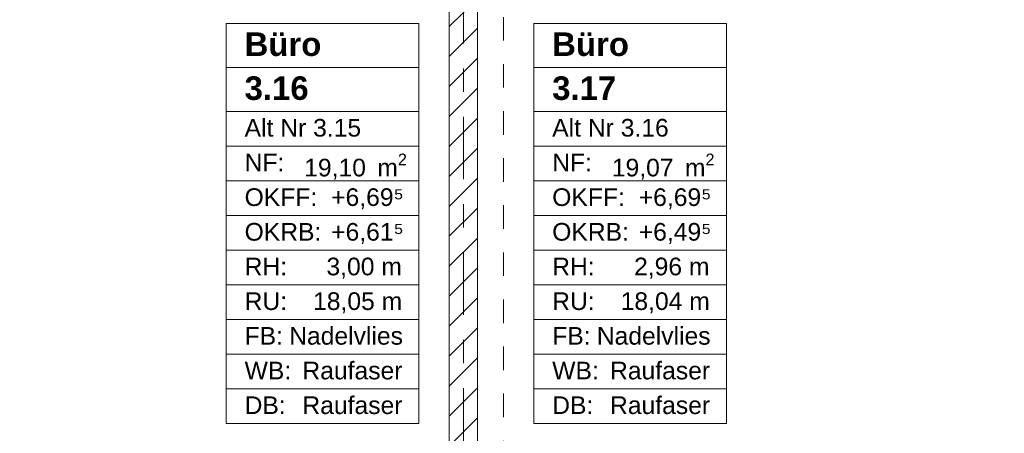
# Model space of a CAD drawing. Header units: metres. Extents: x -4 to 99, y -11 to 17.
# Tile 178 of 256: x 16.65 to 20.83, y 2.74 to 4.5. Entities that reach past the tile are written whole.
import ezdxf

# ---------------------------------------------------------------- set-up
doc = ezdxf.new("R2010")
doc.units = ezdxf.units.M
doc.header["$MEASUREMENT"] = 0
for name, pattern in [('Strichlinie doppelt', [0.546806, 0.264583, -0.105833, 0.070556, -0.105833]), ('Untersicht', [0.1, 0.075, -0.025]), ('Wipeout_Contour', [1, 0, -1])]:
    doc.linetypes.add(name, pattern=pattern)
for name, color, linetype in [('152 - Bemaßung_ Beschriftung.Ausbau', 7, 'Continuous'), ('401 - Zone.Raum_ Raumbegrenzung_ Whg.', 7, 'Continuous'), ('451 - Universal.Achsen Raster', 7, 'Continuous'), ('605 - Struktur.Wand Innen', 7, 'Continuous'), ('650 - Abdeckung.Fußboden Aufbau', 7, 'Continuous'), ('Neubau_401 - Zone.Raum_ Raumbegrenzung_ Whg.', 7, 'Continuous'), ('Neubau_653 - Abdeckung.TB Verkofferung', 7, 'Continuous')]:
    doc.layers.add(name, color=color, linetype=linetype)
doc.styles.add('ERSTELLTER_STIL_1', font='txt')
doc.styles.add('ERSTELLTER_STIL_2', font='txt')
doc.dimstyles.new('ERSTELLTER_STIL__2', dxfattribs={"dimtxt": 0.1, "dimasz": 0.0532, "dimexe": 0.18, "dimexo": 0.0625, "dimgap": 0, "dimtad": 1, "dimtih": 1, "dimtoh": 1, "dimzin": 0, "dimdsep": 46, "dimtxsty": 'ERSTELLTER_STIL_2', "dimblk": 'ARROWHEAD_2', "dimblk1": 'ARROWHEAD_2', "dimblk2": 'ARROWHEAD_2', "dimcen": 0.09, "dimse1": 1, "dimse2": 1, "dimclrd": 7, "dimclre": 7, "dimclrt": 7, "dimazin": 0, "dimtfac": 1, "dimtdec": 4, "dimtmove": 0, "dimatfit": 3, "dimfxl": 1, "dimtolj": 1, "dimtzin": 0, "dimarcsym": 0})

# ---------------------------------------------------------------- blocks, each defined once
blk = doc.blocks.new('*D429')
at = {"layer": '152 - Bemaßung_ Beschriftung.Ausbau', "color": 7, "linetype": 'Continuous', "lineweight": 5}
for p, q in [((11.4, -4.6125), (11.4, -4.5075)), ((18.47, -4.6125), (18.47, -4.5075)), ((11.4202, -4.525), (11.3798, -4.595)), ((18.4902, -4.525), (18.4498, -4.595)), ((11.27, -4.56), (11.4, -4.56)), ((11.4, -4.56), (18.47, -4.56))]:
    blk.add_line(p, q, dxfattribs=at)
at = {"layer": '152 - Bemaßung_ Beschriftung.Ausbau', "color": 7, "lineweight": 5, "char_height": 0.1, "attachment_point": 7, "style": 'ERSTELLTER_STIL_2'}
for s, insert in [('\\A1;{\\pql;\\fArial|b0|i0|c0|p38;7,07}', (14.7261, -4.54)), ('\\A1;{\\pql;\\fArial|b0|i0|c0|p38;12}', (18.298, -4.54))]:
    blk.add_mtext(s, dxfattribs=dict(at, insert=insert))
blk = doc.blocks.new('ARROWHEAD_2')
at = {"color": 0, "linetype": 'Continuous', "lineweight": 0}
for p, q in [((0, 0), (-1, 0)), ((-0.378, -0.655), (0.378, 0.655))]:
    blk.add_line(p, q, dxfattribs=at)
blk = doc.blocks.new('*D430')
at = {"layer": '152 - Bemaßung_ Beschriftung.Ausbau', "color": 7, "linetype": 'Continuous', "lineweight": 5}
for p, q in [((18.47, -4.6125), (18.47, -4.5075)), ((18.4902, -4.525), (18.4498, -4.595)), ((18.6102, -4.525), (18.5698, -4.595)), ((18.47, -4.56), (18.59, -4.56))]:
    blk.add_line(p, q, dxfattribs=at)
blk = doc.blocks.new('*D431')
at = {"layer": '152 - Bemaßung_ Beschriftung.Ausbau', "color": 7, "linetype": 'Continuous', "lineweight": 5}
for p, q in [((18.59, -4.6125), (18.59, -4.5075)), ((22.06, -4.6125), (22.06, -4.5075)), ((18.6102, -4.525), (18.5698, -4.595)), ((22.0802, -4.525), (22.0398, -4.595)), ((18.47, -4.56), (18.59, -4.56)), ((18.59, -4.56), (22.06, -4.56))]:
    blk.add_line(p, q, dxfattribs=at)
at = {"layer": '152 - Bemaßung_ Beschriftung.Ausbau', "color": 7, "lineweight": 5, "char_height": 0.1, "attachment_point": 7, "style": 'ERSTELLTER_STIL_2'}
for s, insert in [('\\A1;{\\pql;\\fArial|b0|i0|c0|p38;3,47}', (20.1161, -4.54)), ('\\A1;{\\pql;\\fArial|b0|i0|c0|p38;13}', (21.888, -4.54))]:
    blk.add_mtext(s, dxfattribs=dict(at, insert=insert))

msp = doc.modelspace()

# ---------------------------------------------------------------- linework, layer by layer
at = {"layer": '401 - Zone.Raum_ Raumbegrenzung_ Whg.', "color": 7, "linetype": 'Continuous', "lineweight": 9}
for p, q in [((19.6473, 4.4821), (18.8285, 4.4821)), ((18.8285, 4.4821), (18.8285, 2.783)), ((18.8285, 4.4821), (19.6473, 4.4821)), ((18.8285, 4.2955), (18.8285, 4.4821)), ((19.6473, 2.783), (19.6473, 4.4821)), ((19.6473, 4.4821), (19.6473, 4.2955)), ((19.6473, 4.2955), (18.8285, 4.2955)), ((18.8285, 4.2955), (19.6473, 4.2955)), ((18.8285, 4.1089), (18.8285, 4.2955)), ((19.6473, 4.2955), (19.6473, 4.1089)), ((19.6473, 4.1089), (18.8285, 4.1089)), ((18.8285, 4.1089), (19.6473, 4.1089)), ((18.8285, 3.9615), (18.8285, 4.1089)), ((19.6473, 4.1089), (19.6473, 3.9615)), ((19.6473, 3.9615), (18.8285, 3.9615)), ((18.8285, 3.9615), (19.6473, 3.9615)), ((18.8285, 3.8142), (18.8285, 3.9615)), ((19.6473, 3.9615), (19.6473, 3.8142)), ((19.6473, 3.8142), (18.8285, 3.8142)), ((18.8285, 3.8142), (19.6473, 3.8142)), ((18.8285, 3.6669), (18.8285, 3.8142)), ((19.6473, 3.8142), (19.6473, 3.6669)), ((19.6473, 3.6669), (18.8285, 3.6669)), ((18.8285, 3.6669), (19.6473, 3.6669)), ((18.8285, 3.5196), (18.8285, 3.6669)), ((19.6473, 3.6669), (19.6473, 3.5196)), ((19.6473, 3.5196), (18.8285, 3.5196)), ((18.8285, 3.5196), (19.6473, 3.5196)), ((18.8285, 3.3723), (18.8285, 3.5196)), ((19.6473, 3.5196), (19.6473, 3.3723)), ((19.6473, 3.3723), (18.8285, 3.3723)), ((18.8285, 3.3723), (19.6473, 3.3723)), ((18.8285, 3.2249), (18.8285, 3.3723)), ((19.6473, 3.3723), (19.6473, 3.2249)), ((19.6473, 3.2249), (18.8285, 3.2249)), ((18.8285, 3.2249), (19.6473, 3.2249)), ((18.8285, 3.0776), (18.8285, 3.2249)), ((19.6473, 3.2249), (19.6473, 3.0776)), ((19.6473, 3.0776), (18.8285, 3.0776)), ((18.8285, 3.0776), (19.6473, 3.0776)), ((18.8285, 2.9303), (18.8285, 3.0776)), ((19.6473, 3.0776), (19.6473, 2.9303)), ((19.6473, 2.9303), (18.8285, 2.9303)), ((18.8285, 2.9303), (19.6473, 2.9303)), ((18.8285, 2.783), (18.8285, 2.9303)), ((19.6473, 2.9303), (19.6473, 2.783)), ((18.8285, 2.783), (19.6473, 2.783)), ((19.6473, 2.783), (18.8285, 2.783))]:
    msp.add_line(p, q, dxfattribs=at)
at = {"layer": '650 - Abdeckung.Fußboden Aufbau', "color": 7, "linetype": 'Continuous', "lineweight": 13, "flags": 128}
for points in [[(14.995, 5.805), (14.995, 0.71), (15.09, 0.71), (15.09, 0.255), (18.37, 0.255), (18.37, 0.71), (18.47, 0.71), (18.47, 5.19), (18.37, 5.19), (18.37, 5.805), (17.86, 5.805)], [(18.69, 5.805), (18.69, 5.19), (18.59, 5.19), (18.59, 0.71)]]:
    msp.add_lwpolyline(points, dxfattribs=at)
at = {"layer": 'Neubau_401 - Zone.Raum_ Raumbegrenzung_ Whg.', "color": 1, "linetype": 'Continuous', "lineweight": 9}
for p, q in [((18.341, 4.4821), (17.5222, 4.4821)), ((17.5222, 4.4821), (17.5222, 2.783)), ((17.5222, 4.4821), (18.341, 4.4821)), ((17.5222, 4.2955), (17.5222, 4.4821)), ((18.341, 2.783), (18.341, 4.4821)), ((18.341, 4.4821), (18.341, 4.2955)), ((18.341, 4.2955), (17.5222, 4.2955)), ((17.5222, 4.2955), (18.341, 4.2955)), ((17.5222, 4.1089), (17.5222, 4.2955)), ((18.341, 4.2955), (18.341, 4.1089)), ((18.341, 4.1089), (17.5222, 4.1089)), ((17.5222, 4.1089), (18.341, 4.1089)), ((17.5222, 3.9615), (17.5222, 4.1089)), ((18.341, 4.1089), (18.341, 3.9615)), ((18.341, 3.9615), (17.5222, 3.9615)), ((17.5222, 3.9615), (18.341, 3.9615)), ((17.5222, 3.8142), (17.5222, 3.9615)), ((18.341, 3.9615), (18.341, 3.8142)), ((18.341, 3.8142), (17.5222, 3.8142)), ((17.5222, 3.8142), (18.341, 3.8142)), ((17.5222, 3.6669), (17.5222, 3.8142)), ((18.341, 3.8142), (18.341, 3.6669)), ((18.341, 3.6669), (17.5222, 3.6669)), ((17.5222, 3.6669), (18.341, 3.6669)), ((17.5222, 3.5196), (17.5222, 3.6669)), ((18.341, 3.6669), (18.341, 3.5196)), ((18.341, 3.5196), (17.5222, 3.5196)), ((17.5222, 3.5196), (18.341, 3.5196)), ((17.5222, 3.3723), (17.5222, 3.5196)), ((18.341, 3.5196), (18.341, 3.3723)), ((18.341, 3.3723), (17.5222, 3.3723)), ((17.5222, 3.3723), (18.341, 3.3723)), ((17.5222, 3.2249), (17.5222, 3.3723)), ((18.341, 3.3723), (18.341, 3.2249)), ((18.341, 3.2249), (17.5222, 3.2249)), ((17.5222, 3.2249), (18.341, 3.2249)), ((17.5222, 3.0776), (17.5222, 3.2249)), ((18.341, 3.2249), (18.341, 3.0776)), ((18.341, 3.0776), (17.5222, 3.0776)), ((17.5222, 3.0776), (18.341, 3.0776)), ((17.5222, 2.9303), (17.5222, 3.0776)), ((18.341, 3.0776), (18.341, 2.9303)), ((18.341, 2.9303), (17.5222, 2.9303)), ((17.5222, 2.9303), (18.341, 2.9303)), ((17.5222, 2.783), (17.5222, 2.9303)), ((18.341, 2.9303), (18.341, 2.783)), ((17.5222, 2.783), (18.341, 2.783)), ((18.341, 2.783), (17.5222, 2.783))]:
    msp.add_line(p, q, dxfattribs=at)
at = {"layer": 'Neubau_653 - Abdeckung.TB Verkofferung', "color": 1, "linetype": 'Untersicht', "lineweight": 9}
msp.add_line((18.7, 1.01), (18.7, 5.0505), dxfattribs=at)

# ---------------------------------------------------------------- texts
at = {"layer": '401 - Zone.Raum_ Raumbegrenzung_ Whg.', "color": 7, "lineweight": 9, "attachment_point": 1}
for s, insert, char_height, style in [('\\A1;{\\pqj;\\pt0;\\fArial|b1|i0|c0|p38;Büro}', (18.907, 4.4445), 0.1, 'ERSTELLTER_STIL_1'), ('\\A1;{\\pqj;\\pt0;\\fArial|b1|i0|c0|p38;}', (19.5687, 4.4673), 0.1, 'ERSTELLTER_STIL_1'), ('\\A1;{\\pqj;\\pt0;\\fArial|b1|i0|c0|p38;}', (19.5687, 4.2807), 0.1, 'ERSTELLTER_STIL_1'), ('\\A1;{\\pql;\\pt0;\\fArial|b1|i0|c0|p38;3.17}', (18.907, 4.2579), 0.1, 'ERSTELLTER_STIL_1'), ('\\A1;{\\pqj;\\pt0;\\fArial|b0|i0|c0|p38;Alt Nr 3.16}', (18.907, 4.077), 0.075, 'ERSTELLTER_STIL_2'), ('\\A1;{\\pqj;\\pt0;\\fArial|b0|i0|c0|p38;}', (19.5687, 4.0941), 0.075, 'ERSTELLTER_STIL_2'), ('\\A1;{\\pqj;\\pt0;\\fArial|b0|i0|c0|p38;NF: }', (18.907, 3.9297), 0.075, 'ERSTELLTER_STIL_2'), ('\\A1;{\\pql;\\pt0,0.05;\\fArial|b0|i0|c0|p38;19,07\\fArial|b0|i0|c0|p38;\\A1{\\H.66x;\\S^  ;}\\fArial|b0|i0|c0|p38; m\\fArial|b0|i0|c0|p38;\\A1{\\H.66x;\\S2^  ;}}', (19.1602, 3.9297), 0.075, 'ERSTELLTER_STIL_2'), ('\\A1;{\\pqj;\\pt0;\\fArial|b0|i0|c0|p38;OKFF: }', (18.907, 3.7823), 0.075, 'ERSTELLTER_STIL_2'), ('\\A1;{\\pqj;\\pt0;\\fArial|b0|i0|c0|p38;+6,69⁵}', (19.2746, 3.7823), 0.075, 'ERSTELLTER_STIL_2'), ('\\A1;{\\pqj;\\pt0;\\fArial|b0|i0|c0|p38;+6,49⁵}', (19.2746, 3.635), 0.075, 'ERSTELLTER_STIL_2'), ('\\A1;{\\pqj;\\pt0;\\fArial|b0|i0|c0|p38;OKRB: }', (18.907, 3.635), 0.075, 'ERSTELLTER_STIL_2'), ('\\A1;{\\pqj;\\pt0;\\fArial|b0|i0|c0|p38;RH: }', (18.907, 3.4877), 0.075, 'ERSTELLTER_STIL_2'), ('\\A1;{\\pqj;\\pt0;\\fArial|b0|i0|c0|p38;2,96 m}', (19.2547, 3.4877), 0.075, 'ERSTELLTER_STIL_2'), ('\\A1;{\\pqj;\\pt0;\\fArial|b0|i0|c0|p38;RU: }', (18.907, 3.3404), 0.075, 'ERSTELLTER_STIL_2'), ('\\A1;{\\pqj;\\pt0;\\fArial|b0|i0|c0|p38;18,04 m}', (19.1978, 3.3404), 0.075, 'ERSTELLTER_STIL_2'), ('\\A1;{\\pqj;\\pt0;\\fArial|b0|i0|c0|p38;FB: }', (18.907, 3.1931), 0.075, 'ERSTELLTER_STIL_2'), ('\\A1;{\\pqj;\\pt0;\\fArial|b0|i0|c0|p38;Nadelvlies}', (19.0963, 3.1931), 0.075, 'ERSTELLTER_STIL_2'), ('\\A1;{\\pqj;\\pt0;\\fArial|b0|i0|c0|p38;Raufaser}', (19.1525, 3.0457), 0.075, 'ERSTELLTER_STIL_2'), ('\\A1;{\\pqj;\\pt0;\\fArial|b0|i0|c0|p38;WB: }', (18.907, 3.0457), 0.075, 'ERSTELLTER_STIL_2'), ('\\A1;{\\pqj;\\pt0;\\fArial|b0|i0|c0|p38;DB: }', (18.907, 2.8984), 0.075, 'ERSTELLTER_STIL_2'), ('\\A1;{\\pqj;\\pt0;\\fArial|b0|i0|c0|p38;Raufaser}', (19.1525, 2.8984), 0.075, 'ERSTELLTER_STIL_2')]:
    msp.add_mtext(s, dxfattribs=dict(at, insert=insert, char_height=char_height, style=style))
at = {"layer": 'Neubau_401 - Zone.Raum_ Raumbegrenzung_ Whg.', "color": 7, "lineweight": 9, "attachment_point": 1}
for s, insert, char_height, style in [('\\A1;{\\pqj;\\pt0;\\fArial|b1|i0|c0|p38;Büro}', (17.6008, 4.4445), 0.1, 'ERSTELLTER_STIL_1'), ('\\A1;{\\pqj;\\pt0;\\fArial|b1|i0|c0|p38;}', (18.2625, 4.4673), 0.1, 'ERSTELLTER_STIL_1'), ('\\A1;{\\pqj;\\pt0;\\fArial|b1|i0|c0|p38;}', (18.2625, 4.2807), 0.1, 'ERSTELLTER_STIL_1'), ('\\A1;{\\pql;\\pt0;\\fArial|b1|i0|c0|p38;3.16}', (17.6008, 4.2579), 0.1, 'ERSTELLTER_STIL_1'), ('\\A1;{\\pqj;\\pt0;\\fArial|b0|i0|c0|p38;Alt Nr 3.15}', (17.6008, 4.077), 0.075, 'ERSTELLTER_STIL_2'), ('\\A1;{\\pqj;\\pt0;\\fArial|b0|i0|c0|p38;}', (18.2625, 4.0941), 0.075, 'ERSTELLTER_STIL_2'), ('\\A1;{\\pqj;\\pt0;\\fArial|b0|i0|c0|p38;NF: }', (17.6008, 3.9297), 0.075, 'ERSTELLTER_STIL_2'), ('\\A1;{\\pql;\\pt0,0.05;\\fArial|b0|i0|c0|p38;19,10\\fArial|b0|i0|c0|p38;\\A1{\\H.66x;\\S^  ;}\\fArial|b0|i0|c0|p38; m\\fArial|b0|i0|c0|p38;\\A1{\\H.66x;\\S2^  ;}}', (17.8539, 3.9297), 0.075, 'ERSTELLTER_STIL_2'), ('\\A1;{\\pqj;\\pt0;\\fArial|b0|i0|c0|p38;OKFF: }', (17.6008, 3.7823), 0.075, 'ERSTELLTER_STIL_2'), ('\\A1;{\\pqj;\\pt0;\\fArial|b0|i0|c0|p38;+6,69⁵}', (17.9683, 3.7823), 0.075, 'ERSTELLTER_STIL_2'), ('\\A1;{\\pqj;\\pt0;\\fArial|b0|i0|c0|p38;+6,61⁵}', (17.9683, 3.635), 0.075, 'ERSTELLTER_STIL_2'), ('\\A1;{\\pqj;\\pt0;\\fArial|b0|i0|c0|p38;OKRB: }', (17.6008, 3.635), 0.075, 'ERSTELLTER_STIL_2'), ('\\A1;{\\pqj;\\pt0;\\fArial|b0|i0|c0|p38;RH: }', (17.6008, 3.4877), 0.075, 'ERSTELLTER_STIL_2'), ('\\A1;{\\pqj;\\pt0;\\fArial|b0|i0|c0|p38;3,00 m}', (17.9484, 3.4877), 0.075, 'ERSTELLTER_STIL_2'), ('\\A1;{\\pqj;\\pt0;\\fArial|b0|i0|c0|p38;RU: }', (17.6008, 3.3404), 0.075, 'ERSTELLTER_STIL_2'), ('\\A1;{\\pqj;\\pt0;\\fArial|b0|i0|c0|p38;18,05 m}', (17.8915, 3.3404), 0.075, 'ERSTELLTER_STIL_2'), ('\\A1;{\\pqj;\\pt0;\\fArial|b0|i0|c0|p38;FB: }', (17.6008, 3.1931), 0.075, 'ERSTELLTER_STIL_2'), ('\\A1;{\\pqj;\\pt0;\\fArial|b0|i0|c0|p38;Nadelvlies}', (17.79, 3.1931), 0.075, 'ERSTELLTER_STIL_2'), ('\\A1;{\\pqj;\\pt0;\\fArial|b0|i0|c0|p38;Raufaser}', (17.8462, 3.0457), 0.075, 'ERSTELLTER_STIL_2'), ('\\A1;{\\pqj;\\pt0;\\fArial|b0|i0|c0|p38;WB: }', (17.6008, 3.0457), 0.075, 'ERSTELLTER_STIL_2'), ('\\A1;{\\pqj;\\pt0;\\fArial|b0|i0|c0|p38;DB: }', (17.6008, 2.8984), 0.075, 'ERSTELLTER_STIL_2'), ('\\A1;{\\pqj;\\pt0;\\fArial|b0|i0|c0|p38;Raufaser}', (17.8462, 2.8984), 0.075, 'ERSTELLTER_STIL_2')]:
    msp.add_mtext(s, dxfattribs=dict(at, insert=insert, char_height=char_height, style=style))

# ---------------------------------------------------------------- next in the draw order: wipeouts: each hides what was drawn before it
at = {"color": 254, "linetype": 'Wipeout_Contour', "lineweight": 0, "ltscale": 75.51504}
msp.add_wipeout([(18.59, 5.1), (18.47, 5.1), (18.47, 0.7), (18.59, 0.7)], dxfattribs=at).dxf.layer = '605 - Struktur.Wand Innen'

# ---------------------------------------------------------------- next in the draw order: hatches: boundary and pattern name
at = {"layer": '605 - Struktur.Wand Innen', "linetype": 'Continuous', "lineweight": 0, "true_color": 0x000000}
h = msp.add_hatch(dxfattribs=at)
h.set_pattern_fill('MW_Ziegel_0001', color=18, style=0, pattern_type=2)
h.set_pattern_definition([(45, (0, 0), (-0.0636396, 0.0636396), [])])
h.paths.add_polyline_path([(18.59, 5.1), (18.47, 5.1), (18.47, 0.7), (18.59, 0.7)])

# ---------------------------------------------------------------- next in the draw order: linework, layer by layer
at = {"layer": '451 - Universal.Achsen Raster', "color": 160, "linetype": 'Strichlinie doppelt', "lineweight": 9, "true_color": 0x3232ff}
msp.add_line((18.53, -10.585), (18.53, 16.355), dxfattribs=at)
at = {"layer": '605 - Struktur.Wand Innen', "color": 7, "linetype": 'Continuous', "lineweight": 18, "flags": 128}
for points in [[(18.47, 5.1), (18.47, 0.7)], [(18.59, 0.7), (18.59, 5.1)]]:
    msp.add_lwpolyline(points, dxfattribs=at)
at = {"layer": 'Neubau_653 - Abdeckung.TB Verkofferung', "color": 1, "linetype": 'Untersicht', "lineweight": 9}
msp.add_line((18.59, 1.01), (18.59, 5.0505), dxfattribs=at)

# ---------------------------------------------------------------- next in the draw order: dimensions: what is measured, and where the dimension line sits
at = {"layer": '152 - Bemaßung_ Beschriftung.Ausbau', "color": 7, "linetype": 'Continuous', "lineweight": 5}
for base, p1, p2, picture, middle in [((22.06, -4.56), (18.59, 2.95), (22.06, 3.2525), '*D431', (20.246, -4.49)), ((18.47, -4.56), (11.4, 2.95), (18.47, 2.95), '*D429', (14.856, -4.49)), ((18.59, -4.56), (18.47, 2.95), (18.59, 2.95), '*D430', (18.3742, -4.49))]:
    dim = msp.add_linear_dim(base=base, p1=p1, p2=p2, dimstyle='ERSTELLTER_STIL__2', dxfattribs=at)
    dim.commit()
    dim.dimension.update_dxf_attribs({"geometry": picture, "text_midpoint": middle, "dimtype": 160})

doc.saveas('drawing.dxf')
